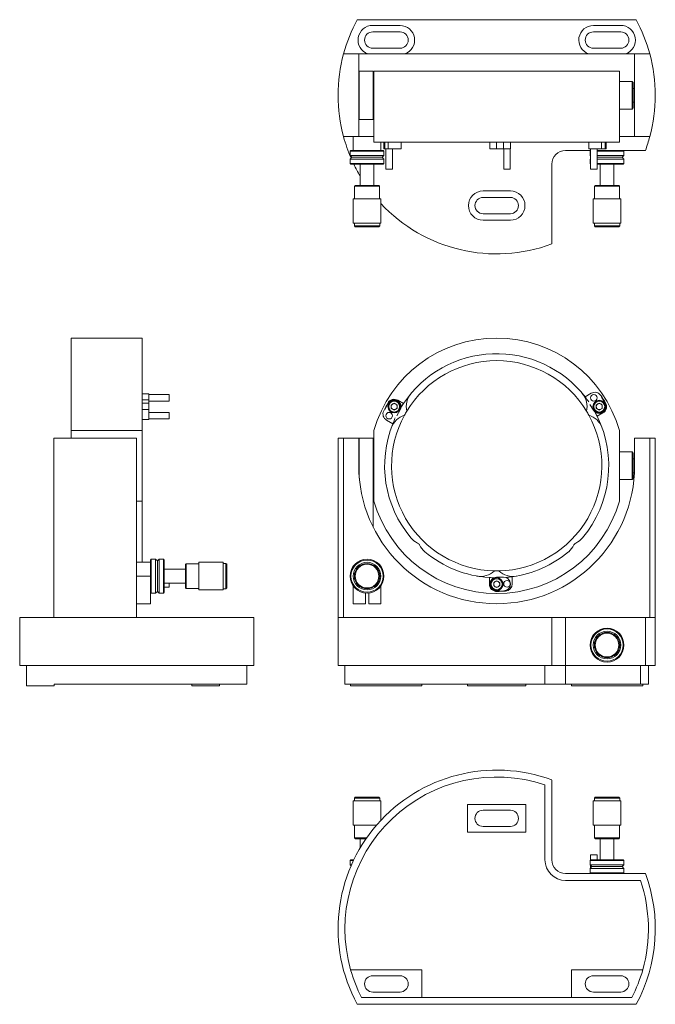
# Model space of a CAD drawing. Header units: inches. Extents: x 4.3 to 28.8, y 0.5 to 22.
# Tile 1 of 2: x 4.3 to 15.8, y 0.5 to 18.3. Entities that reach past the tile are written whole.
import ezdxf

# ---------------------------------------------------------------- set-up
doc = ezdxf.new("R2010")
doc.units = ezdxf.units.IN
doc.header["$MEASUREMENT"] = 0

msp = doc.modelspace()

# ---------------------------------------------------------------- linework, layer by layer
at = {"color": 7, "linetype": 'Continuous', "lineweight": 0}
for p, q in [((10.39, 18.315), (15.445, 18.315)), ((11.165, 18.21), (10.67, 18.21)), ((15.165, 18.21), (14.67, 18.21)), ((10.67, 18.092), (11.165, 18.092)), ((14.67, 18.092), (15.165, 18.092)), ((10.417, 17.695), (10.142, 17.695)), ((10.417, 17.695), (10.417, 16.195)), ((10.417, 17.695), (15.417, 17.695)), ((11.165, 17.797), (10.67, 17.797)), ((15.165, 17.797), (14.67, 17.797)), ((15.417, 17.695), (15.693, 17.695)), ((15.417, 17.695), (15.417, 16.195)), ((10.427, 16.507), (10.427, 17.382)), ((10.677, 17.382), (10.427, 17.382)), ((10.677, 16.507), (10.677, 17.382)), ((10.692, 16.095), (10.692, 17.382)), ((15.142, 17.382), (10.692, 17.382)), ((15.142, 16.095), (15.142, 17.382)), ((15.372, 17.195), (15.142, 17.195)), ((15.392, 17.175), (15.372, 17.195)), ((15.372, 16.695), (15.372, 17.195)), ((15.392, 16.715), (15.392, 17.175)), ((15.417, 17.07), (15.392, 17.07)), ((15.392, 16.82), (15.417, 16.82)), ((15.142, 16.695), (15.372, 16.695)), ((15.372, 16.695), (15.392, 16.715)), ((10.677, 16.507), (10.427, 16.507)), ((10.142, 16.195), (10.417, 16.195)), ((10.317, 15.945), (10.317, 16.195)), ((10.417, 16.195), (10.692, 16.195)), ((15.142, 16.095), (10.692, 16.095)), ((10.817, 15.945), (10.817, 16.095)), ((10.874, 16.095), (10.874, 15.974)), ((10.889, 15.974), (10.889, 16.095)), ((10.949, 15.974), (10.949, 16.095)), ((11.184, 15.974), (11.184, 16.095)), ((12.792, 16.095), (12.792, 15.974)), ((12.913, 15.974), (12.913, 16.095)), ((13.038, 15.974), (13.038, 16.095)), ((13.167, 15.974), (13.167, 16.095)), ((14.585, 16.095), (14.585, 15.974)), ((14.816, 15.974), (14.816, 16.095)), ((14.882, 15.974), (14.882, 16.095)), ((14.901, 15.974), (14.901, 16.095)), ((15.142, 16.195), (15.417, 16.195)), ((15.693, 16.195), (15.417, 16.195)), ((10.275, 15.945), (10.26, 15.93)), ((10.26, 15.93), (10.26, 15.851)), ((10.874, 15.93), (10.26, 15.93)), ((10.859, 15.945), (10.275, 15.945)), ((10.874, 15.93), (10.859, 15.945)), ((10.889, 15.974), (10.874, 15.974)), ((10.874, 15.851), (10.874, 15.93)), ((10.949, 15.974), (10.889, 15.974)), ((10.91, 15.974), (10.91, 15.604)), ((11.184, 15.974), (10.949, 15.974)), ((11.03, 15.604), (11.03, 15.974)), ((12.913, 15.974), (12.792, 15.974)), ((13.038, 15.974), (12.913, 15.974)), ((13.167, 15.974), (13.038, 15.974)), ((13.044, 15.974), (13.044, 15.604)), ((13.164, 15.604), (13.164, 15.974)), ((14.617, 15.945), (14.167, 15.945)), ((14.816, 15.974), (14.585, 15.974)), ((14.617, 15.937), (14.61, 15.93)), ((14.61, 15.93), (14.61, 15.851)), ((14.617, 15.93), (14.61, 15.93)), ((14.617, 15.974), (14.617, 15.604)), ((14.737, 15.604), (14.737, 15.974)), ((15.613, 15.945), (14.737, 15.945)), ((15.224, 15.93), (14.737, 15.93)), ((14.882, 15.974), (14.816, 15.974)), ((14.901, 15.974), (14.882, 15.974)), ((15.224, 15.93), (15.209, 15.945)), ((15.224, 15.851), (15.224, 15.93)), ((10.26, 15.851), (10.291, 15.82)), ((10.874, 15.851), (10.26, 15.851)), ((10.291, 15.82), (10.26, 15.789)), ((10.26, 15.789), (10.26, 15.71)), ((10.874, 15.789), (10.26, 15.789)), ((10.26, 15.71), (10.275, 15.695)), ((10.874, 15.71), (10.26, 15.71)), ((10.843, 15.82), (10.291, 15.82)), ((10.843, 15.82), (10.874, 15.851)), ((10.874, 15.789), (10.843, 15.82)), ((10.859, 15.695), (10.874, 15.71)), ((10.874, 15.71), (10.874, 15.789)), ((14.61, 15.851), (14.617, 15.844)), ((14.617, 15.851), (14.61, 15.851)), ((14.617, 15.796), (14.61, 15.789)), ((14.61, 15.789), (14.61, 15.71)), ((14.617, 15.789), (14.61, 15.789)), ((14.61, 15.71), (14.617, 15.703)), ((14.617, 15.71), (14.61, 15.71)), ((15.224, 15.851), (14.737, 15.851)), ((15.193, 15.82), (14.737, 15.82)), ((15.224, 15.789), (14.737, 15.789)), ((15.224, 15.71), (14.737, 15.71)), ((15.193, 15.82), (15.224, 15.851)), ((15.224, 15.789), (15.193, 15.82)), ((15.209, 15.695), (15.224, 15.71)), ((15.224, 15.71), (15.224, 15.789)), ((10.859, 15.695), (10.275, 15.695)), ((10.442, 15.695), (10.442, 15.312)), ((10.692, 15.312), (10.692, 15.695)), ((11.03, 15.604), (10.91, 15.604)), ((13.102, 15.604), (13.044, 15.604)), ((13.164, 15.604), (13.102, 15.604)), ((13.917, 15.695), (13.917, 14.249)), ((14.737, 15.604), (14.617, 15.604)), ((15.209, 15.695), (14.737, 15.695)), ((14.792, 15.695), (14.792, 15.312)), ((15.042, 15.312), (15.042, 15.695)), ((10.356, 15.312), (10.341, 15.297)), ((10.341, 15.297), (10.341, 15.065)), ((10.793, 15.297), (10.341, 15.297)), ((10.778, 15.312), (10.356, 15.312)), ((10.793, 15.297), (10.778, 15.312)), ((10.793, 15.065), (10.793, 15.297)), ((13.165, 15.21), (12.67, 15.21)), ((14.706, 15.312), (14.691, 15.297)), ((14.691, 15.297), (14.691, 15.065)), ((15.143, 15.297), (14.691, 15.297)), ((15.128, 15.312), (14.706, 15.312)), ((15.143, 15.297), (15.128, 15.312)), ((15.143, 15.065), (15.143, 15.297)), ((10.317, 15.065), (10.317, 14.627)), ((10.817, 15.065), (10.317, 15.065)), ((10.817, 14.627), (10.817, 15.065)), ((12.67, 15.092), (13.165, 15.092)), ((14.667, 15.065), (14.667, 14.627)), ((15.167, 15.065), (14.667, 15.065)), ((15.167, 14.627), (15.167, 15.065)), ((13.165, 14.797), (12.67, 14.797)), ((12.67, 14.679), (13.165, 14.679)), ((10.817, 14.627), (10.317, 14.627)), ((10.337, 14.627), (10.337, 14.577)), ((10.337, 14.577), (10.352, 14.562)), ((10.797, 14.577), (10.337, 14.577)), ((10.782, 14.562), (10.352, 14.562)), ((10.782, 14.562), (10.797, 14.577)), ((10.797, 14.577), (10.797, 14.627)), ((15.167, 14.627), (14.667, 14.627)), ((14.687, 14.627), (14.687, 14.577)), ((14.687, 14.577), (14.702, 14.562)), ((15.147, 14.577), (14.687, 14.577)), ((15.132, 14.562), (14.702, 14.562)), ((15.132, 14.562), (15.147, 14.577)), ((15.147, 14.577), (15.147, 14.627)), ((6.491, 12.544), (5.204, 12.544)), ((5.204, 12.544), (5.204, 10.868)), ((6.491, 12.544), (6.491, 10.868)), ((6.612, 11.533), (6.491, 11.533)), ((6.612, 11.427), (6.491, 11.427)), ((6.612, 11.533), (6.612, 11.427)), ((6.982, 11.521), (6.612, 11.521)), ((6.612, 11.427), (6.612, 11.361)), ((6.982, 11.521), (6.982, 11.429)), ((6.982, 11.429), (6.982, 11.401)), ((14.632, 11.543), (14.519, 11.478)), ((14.882, 11.367), (14.816, 11.474)), ((6.612, 11.361), (6.491, 11.361)), ((6.612, 11.251), (6.491, 11.251)), ((6.612, 11.401), (6.982, 11.401)), ((6.612, 11.361), (6.612, 11.251)), ((6.612, 11.251), (6.612, 11.067)), ((10.949, 11.361), (10.889, 11.251)), ((11.059, 11.365), (11.004, 11.333)), ((11.004, 11.333), (11.004, 11.27)), ((11.059, 11.239), (11.004, 11.27)), ((11.059, 11.365), (11.113, 11.333)), ((11.113, 11.27), (11.059, 11.239)), ((11.113, 11.27), (11.113, 11.333)), ((11.228, 11.357), (11.125, 11.416)), ((14.604, 11.342), (14.669, 11.236)), ((14.721, 11.333), (14.776, 11.365)), ((14.721, 11.27), (14.721, 11.333)), ((14.721, 11.27), (14.776, 11.239)), ((14.83, 11.333), (14.776, 11.365)), ((14.83, 11.27), (14.776, 11.239)), ((14.83, 11.27), (14.83, 11.333)), ((6.491, 11.067), (6.612, 11.067)), ((6.982, 11.197), (6.612, 11.197)), ((6.612, 11.077), (6.982, 11.077)), ((6.982, 11.197), (6.982, 11.077)), ((11.109, 11.132), (11.169, 11.242)), ((14.739, 11.128), (14.842, 11.187)), ((10.921, 11.056), (11.034, 10.991)), ((4.891, 10.729), (4.891, 7.479)), ((4.891, 10.729), (6.391, 10.729)), ((6.491, 10.868), (5.204, 10.868)), ((5.204, 10.868), (5.204, 10.729)), ((6.391, 10.729), (6.391, 7.479)), ((6.491, 10.868), (6.491, 9.589)), ((10.042, 10.729), (10.042, 7.479)), ((10.042, 10.729), (10.142, 10.729)), ((10.142, 10.729), (10.142, 7.479)), ((10.142, 10.729), (10.417, 10.729)), ((10.417, 10.729), (10.417, 10.229)), ((10.427, 10.729), (10.427, 10.004)), ((10.677, 10.729), (10.427, 10.729)), ((10.677, 9.118), (10.677, 10.729)), ((10.692, 10.868), (10.692, 9.589)), ((15.142, 9.589), (15.142, 10.868)), ((15.417, 10.729), (15.417, 10.229)), ((15.693, 10.729), (15.417, 10.729)), ((15.693, 10.729), (15.693, 7.479)), ((15.792, 10.729), (15.693, 10.729)), ((15.792, 7.479), (15.792, 10.729)), ((15.372, 10.479), (15.142, 10.479)), ((15.392, 10.459), (15.372, 10.479)), ((15.372, 10.229), (15.372, 10.479)), ((15.392, 10.229), (15.392, 10.459)), ((15.417, 10.354), (15.392, 10.354)), ((15.372, 9.979), (15.372, 10.229)), ((15.392, 9.999), (15.392, 10.229)), ((15.372, 9.979), (15.392, 9.999)), ((15.392, 10.104), (15.414, 10.104)), ((15.142, 9.979), (15.372, 9.979)), ((6.491, 9.589), (6.391, 9.589)), ((6.491, 9.589), (6.491, 8.479)), ((6.641, 8.479), (6.391, 8.479)), ((6.656, 8.535), (6.641, 8.52)), ((6.641, 8.52), (6.641, 8.078)), ((6.735, 8.535), (6.656, 8.535)), ((6.656, 8.535), (6.656, 7.922)), ((6.766, 8.504), (6.735, 8.535)), ((6.735, 8.535), (6.735, 7.922)), ((6.797, 8.535), (6.766, 8.504)), ((6.766, 8.504), (6.766, 7.953)), ((6.876, 8.535), (6.797, 8.535)), ((6.797, 8.535), (6.797, 7.922)), ((6.891, 8.52), (6.876, 8.535)), ((6.876, 8.535), (6.876, 7.922)), ((6.891, 8.52), (6.891, 7.937)), ((7.289, 8.454), (7.274, 8.439)), ((7.274, 8.439), (7.274, 8.018)), ((7.521, 8.454), (7.289, 8.454)), ((7.289, 8.454), (7.289, 8.003)), ((7.959, 8.479), (7.521, 8.479)), ((7.521, 8.479), (7.521, 7.979)), ((7.959, 8.479), (7.959, 7.979)), ((8.009, 8.459), (7.959, 8.459)), ((8.024, 8.444), (8.009, 8.459)), ((8.009, 8.459), (8.009, 7.999)), ((8.024, 8.444), (8.024, 8.014)), ((6.641, 8.229), (6.391, 8.229)), ((7.274, 8.354), (6.891, 8.354)), ((13.038, 8.211), (12.913, 8.208)), ((13.198, 8.087), (13.198, 8.217)), ((6.641, 8.078), (6.641, 7.729)), ((6.891, 8.104), (7.274, 8.104)), ((6.982, 8.104), (6.982, 8.028)), ((10.317, 8.051), (10.317, 7.729)), ((10.817, 7.729), (10.817, 8.051)), ((12.785, 8.202), (12.785, 8.083)), ((12.917, 8.146), (12.863, 8.114)), ((12.863, 8.051), (12.863, 8.114)), ((12.863, 8.051), (12.917, 8.02)), ((12.917, 8.146), (12.972, 8.114)), ((12.917, 8.02), (12.972, 8.051)), ((12.972, 8.114), (12.972, 8.051)), ((6.641, 7.937), (6.656, 7.922)), ((6.656, 7.922), (6.735, 7.922)), ((6.735, 7.922), (6.766, 7.953)), ((6.766, 7.953), (6.797, 7.922)), ((6.797, 7.922), (6.876, 7.922)), ((6.876, 7.922), (6.891, 7.937)), ((6.891, 8.028), (6.982, 8.028)), ((7.274, 8.018), (7.289, 8.003)), ((7.289, 8.003), (7.521, 8.003)), ((7.521, 7.979), (7.959, 7.979)), ((7.959, 7.999), (8.009, 7.999)), ((8.009, 7.999), (8.024, 8.014)), ((10.537, 7.729), (10.537, 7.923)), ((10.597, 7.923), (10.597, 7.729)), ((12.921, 7.958), (13.046, 7.961)), ((6.641, 7.729), (6.391, 7.729)), ((10.317, 7.729), (10.537, 7.729)), ((10.597, 7.729), (10.817, 7.729)), ((4.271, 7.479), (4.271, 6.609)), ((8.516, 7.479), (4.271, 7.479)), ((4.891, 7.479), (6.391, 7.479)), ((8.516, 6.609), (8.516, 7.479)), ((10.042, 7.479), (10.042, 6.609)), ((10.042, 7.479), (10.142, 7.479)), ((13.917, 7.479), (10.042, 7.479)), ((13.917, 7.479), (13.917, 6.609)), ((14.167, 7.479), (13.917, 7.479)), ((14.167, 7.479), (14.167, 6.609)), ((15.613, 7.479), (14.167, 7.479)), ((15.613, 7.479), (15.613, 6.609)), ((15.792, 7.479), (15.613, 7.479)), ((15.792, 7.479), (15.693, 7.479)), ((15.792, 6.609), (15.792, 7.479)), ((8.516, 6.609), (4.271, 6.609)), ((4.396, 6.239), (4.396, 6.609)), ((8.391, 6.269), (8.391, 6.609)), ((13.917, 6.609), (10.042, 6.609)), ((10.167, 6.609), (10.167, 6.269)), ((13.792, 6.269), (13.792, 6.609)), ((14.167, 6.609), (13.917, 6.609)), ((14.167, 6.269), (14.167, 6.609)), ((15.613, 6.609), (14.167, 6.609)), ((15.524, 6.269), (15.524, 6.609)), ((15.792, 6.609), (15.613, 6.609)), ((15.667, 6.269), (15.667, 6.609)), ((4.896, 6.239), (4.896, 6.269)), ((8.391, 6.269), (4.896, 6.269)), ((7.391, 6.239), (7.391, 6.269)), ((7.891, 6.239), (7.891, 6.269)), ((13.792, 6.269), (10.167, 6.269)), ((10.27, 6.239), (10.27, 6.269)), ((11.56, 6.239), (11.56, 6.269)), ((12.387, 6.239), (12.387, 6.269)), ((13.447, 6.239), (13.447, 6.269)), ((14.167, 6.269), (13.792, 6.269)), ((15.524, 6.269), (14.167, 6.269)), ((14.274, 6.239), (14.274, 6.269)), ((15.667, 6.269), (15.524, 6.269)), ((15.564, 6.239), (15.564, 6.269)), ((4.396, 6.239), (4.896, 6.239)), ((7.391, 6.239), (7.891, 6.239)), ((10.27, 6.239), (11.56, 6.239)), ((12.387, 6.239), (13.447, 6.239)), ((14.274, 6.239), (15.564, 6.239)), ((13.917, 3.088), (13.917, 4.533)), ((13.792, 3.088), (13.792, 4.445)), ((10.317, 4.155), (10.317, 3.717)), ((10.317, 4.155), (10.567, 4.155)), ((10.352, 4.22), (10.337, 4.205)), ((10.337, 4.205), (10.337, 4.155)), ((10.337, 4.205), (10.567, 4.205)), ((10.352, 4.22), (10.567, 4.22)), ((10.567, 4.22), (10.782, 4.22)), ((10.567, 4.205), (10.797, 4.205)), ((10.567, 4.155), (10.817, 4.155)), ((10.797, 4.205), (10.782, 4.22)), ((10.797, 4.155), (10.797, 4.205)), ((10.817, 3.801), (10.817, 4.155)), ((14.667, 4.155), (14.667, 3.717)), ((14.667, 4.155), (14.917, 4.155)), ((14.702, 4.22), (14.687, 4.205)), ((14.687, 4.205), (14.687, 4.155)), ((14.687, 4.205), (14.917, 4.205)), ((14.702, 4.22), (14.917, 4.22)), ((14.917, 4.22), (15.132, 4.22)), ((14.917, 4.205), (15.147, 4.205)), ((14.917, 4.155), (15.167, 4.155)), ((15.147, 4.205), (15.132, 4.22)), ((15.147, 4.155), (15.147, 4.205)), ((15.167, 3.717), (15.167, 4.155)), ((12.387, 4.088), (13.447, 4.088)), ((12.387, 3.588), (12.387, 4.088)), ((13.165, 3.985), (12.67, 3.985)), ((13.447, 4.088), (13.447, 3.588)), ((10.317, 3.717), (10.567, 3.717)), ((10.341, 3.717), (10.341, 3.485)), ((10.567, 3.717), (10.742, 3.717)), ((13.447, 3.588), (12.387, 3.588)), ((12.67, 3.69), (13.165, 3.69)), ((14.667, 3.717), (14.917, 3.717)), ((14.691, 3.717), (14.691, 3.485)), ((14.917, 3.717), (15.167, 3.717)), ((15.143, 3.485), (15.143, 3.717)), ((10.341, 3.485), (10.356, 3.47)), ((10.341, 3.485), (10.561, 3.485)), ((10.356, 3.47), (10.551, 3.47)), ((10.442, 3.47), (10.442, 3.301)), ((14.691, 3.485), (14.706, 3.47)), ((14.691, 3.485), (14.917, 3.485)), ((14.706, 3.47), (14.917, 3.47)), ((14.792, 3.47), (14.792, 3.088)), ((14.917, 3.485), (15.143, 3.485)), ((14.917, 3.47), (15.128, 3.47)), ((15.042, 3.088), (15.042, 3.47)), ((15.128, 3.47), (15.143, 3.485)), ((10.275, 3.088), (10.26, 3.073)), ((10.26, 3.073), (10.26, 2.994)), ((10.26, 3.073), (10.321, 3.073)), ((10.275, 3.088), (10.328, 3.088)), ((14.625, 3.088), (14.61, 3.073)), ((14.61, 3.073), (14.61, 2.994)), ((14.61, 3.073), (14.917, 3.073)), ((14.617, 3.179), (14.617, 3.08)), ((14.617, 3.179), (14.626, 3.179)), ((14.625, 3.088), (14.917, 3.088)), ((14.626, 3.179), (14.737, 3.179)), ((14.737, 3.088), (14.737, 3.179)), ((14.917, 3.088), (15.209, 3.088)), ((14.917, 3.073), (15.224, 3.073)), ((15.224, 3.073), (15.209, 3.088)), ((15.224, 2.994), (15.224, 3.073)), ((10.26, 2.994), (10.277, 2.977)), ((10.26, 2.994), (10.285, 2.994)), ((14.61, 2.994), (14.641, 2.963)), ((14.61, 2.994), (14.917, 2.994)), ((14.641, 2.963), (14.61, 2.932)), ((14.61, 2.932), (14.61, 2.853)), ((14.61, 2.932), (14.917, 2.932)), ((14.617, 2.987), (14.617, 2.939)), ((14.641, 2.963), (14.917, 2.963)), ((14.917, 2.994), (15.224, 2.994)), ((14.917, 2.963), (15.193, 2.963)), ((14.917, 2.932), (15.224, 2.932)), ((15.193, 2.963), (15.224, 2.994)), ((15.224, 2.932), (15.193, 2.963)), ((15.224, 2.853), (15.224, 2.932)), ((15.613, 2.838), (14.167, 2.838)), ((15.524, 2.713), (14.167, 2.713)), ((14.61, 2.853), (14.625, 2.838)), ((14.61, 2.853), (14.917, 2.853)), ((14.617, 2.846), (14.617, 2.838)), ((14.917, 2.853), (15.224, 2.853)), ((15.209, 2.838), (15.224, 2.853)), ((10.27, 1.093), (11.56, 1.093)), ((11.56, 1.093), (11.56, 0.593)), ((14.274, 0.593), (14.274, 1.093)), ((14.274, 1.093), (15.564, 1.093)), ((11.165, 0.985), (10.67, 0.985)), ((15.165, 0.985), (14.67, 0.985)), ((11.56, 0.593), (10.465, 0.593)), ((10.67, 0.69), (11.165, 0.69)), ((11.56, 0.593), (14.274, 0.593)), ((15.369, 0.593), (14.274, 0.593)), ((14.67, 0.69), (15.165, 0.69)), ((10.39, 0.468), (15.445, 0.468))]:
    msp.add_line(p, q, dxfattribs=at)
for centre, radius in [((14.677, 11.461), 0.06), ((11.059, 11.302), 0.115), ((11.059, 11.302), 0.113), ((11.059, 11.302), 0.099), ((14.776, 11.302), 0.115), ((14.776, 11.302), 0.113), ((14.776, 11.302), 0.099), ((10.97, 11.137), 0.06), ((10.567, 8.229), 0.307), ((10.567, 8.229), 0.292), ((10.567, 8.229), 0.25), ((10.567, 8.229), 0.23), ((10.567, 8.229), 0.215), ((12.917, 8.083), 0.115), ((12.917, 8.083), 0.113), ((12.917, 8.083), 0.099), ((13.104, 8.088), 0.06), ((14.917, 6.979), 0.307), ((14.917, 6.979), 0.292), ((14.917, 6.979), 0.25), ((14.917, 6.979), 0.23), ((14.917, 6.979), 0.215)]:
    msp.add_circle(centre, radius, dxfattribs=at)
for centre, radius, start, end in [((12.917, 16.945), 2.875, 151.5415, 164.8783), ((10.67, 17.945), 0.266, 90, 250.3253), ((11.165, 17.945), 0.265, 289.6747, 90), ((14.67, 17.945), 0.265, 90, 250.3253), ((15.165, 17.945), 0.266, 289.6747, 90), ((12.917, 16.945), 2.875, 15.1217, 28.4585), ((10.67, 17.945), 0.148, 90, 270), ((11.165, 17.945), 0.148, 270, 90), ((14.67, 17.945), 0.148, 90, 270), ((15.165, 17.945), 0.148, 270, 90), ((12.917, 16.945), 2.875, 164.8783, 195.1217), ((12.917, 16.945), 2.875, 344.8783, 15.1217), ((12.917, 16.945), 2.875, 195.1217, 203.3393), ((12.917, 16.945), 2.875, 339.6456, 344.8783), ((14.167, 15.695), 0.25, 90, 180), ((12.917, 16.945), 2.875, 205.7715, 210.5856), ((12.67, 14.945), 0.265, 90, 270), ((13.165, 14.945), 0.265, 270, 90), ((12.67, 14.945), 0.147, 90, 270), ((13.165, 14.945), 0.147, 270, 90), ((12.917, 16.945), 2.875, 223.0771, 290.3544), ((12.917, 10.229), 2.315, 16.0288, 163.9712), ((12.917, 10.229), 2.032, 37.9507, 146.2609), ((12.917, 10.229), 1.906, 31.2221, 148.778), ((11.059, 11.302), 0.132, 60.0002, 151.176), ((11.059, 11.302), 0.125, 331.6864, 151.6864), ((11.653, 11.299), 0.375, 139.7414, 192.7103), ((14.181, 11.299), 0.375, 347.2897, 40.2586), ((12.917, 10.229), 2.032, 34.715, 37.9507), ((14.697, 11.431), 0.13, 34.032, 120), ((11.773, 9.485), 3.642, 31.176, 33.6543), ((14.134, 9.609), 3.642, 151.176, 153.6543), ((11.059, 11.302), 0.0545, 120, 180), ((11.059, 11.302), 0.0545, 180, 240), ((11.059, 11.302), 0.0545, 60, 120), ((11.059, 11.302), 0.0545, 240, 300), ((11.059, 11.302), 0.0545, 0, 60), ((11.059, 11.302), 0.0545, 300, 0), ((12.917, 10.229), 2.032, 146.2609, 148.6263), ((14.776, 11.302), 0.125, 211.6864, 31.6864), ((14.776, 11.302), 0.0545, 120, 180), ((14.776, 11.302), 0.0545, 180, 240), ((14.776, 11.302), 0.0545, 60, 120), ((14.776, 11.302), 0.0545, 240, 300), ((14.776, 11.302), 0.0545, 0, 60), ((14.776, 11.302), 0.0545, 300, 0), ((14.776, 11.302), 0.133, 300.0002, 31.176), ((10.986, 11.169), 0.13, 154.032, 240), ((11.358, 10.788), 0.375, 107.2897, 160.2586), ((12.917, 10.229), 1.906, 151.2221, 268.778), ((12.917, 10.229), 2.032, 154.715, 157.9507), ((12.917, 10.229), 1.906, 148.778, 151.2221), ((12.917, 10.229), 1.906, 271.2221, 28.778), ((12.917, 10.229), 2.031, 320.0718, 26.2609), ((12.917, 10.229), 1.906, 28.778, 31.2221), ((14.476, 10.788), 0.375, 19.7414, 72.7103), ((12.917, 10.229), 2.031, 26.2609, 28.6263), ((12.917, 10.229), 2.031, 157.9507, 219.9282), ((12.917, 10.229), 2.5, 180, 0), ((12.917, 10.229), 2.315, 196.0288, 343.9712), ((11.647, 9.166), 0.375, 219.9282, 243.8844), ((14.187, 9.166), 0.375, 296.1156, 320.0718), ((11.459, 8.771), 0.0625, 21.1885, 68.448), ((11.854, 8.959), 0.375, 206.1741, 230.058), ((13.981, 8.959), 0.375, 309.942, 333.8259), ((14.375, 8.771), 0.0625, 111.552, 158.8115), ((12.917, 10.229), 2.031, 230.058, 266.2609), ((12.917, 10.229), 2.031, 277.9507, 309.942), ((12.622, 8.599), 0.375, 259.7414, 312.7103), ((12.917, 10.229), 1.906, 268.778, 271.2221), ((13.212, 8.599), 0.375, 227.2897, 280.2586), ((13.042, 8.086), 0.125, 271.6864, 91.6864), ((12.917, 10.229), 2.031, 274.715, 277.9507), ((12.917, 10.229), 2.031, 266.2609, 268.6263), ((12.917, 8.083), 0.132, 180, 271.176), ((12.917, 8.083), 0.125, 91.6864, 271.6864), ((12.917, 8.083), 0.0545, 120, 180), ((12.917, 8.083), 0.0545, 180, 240), ((12.917, 8.083), 0.0545, 60, 120), ((12.917, 8.083), 0.0545, 240, 300), ((12.917, 8.083), 0.0545, 0, 60), ((12.917, 8.083), 0.0545, 300, 0), ((13.068, 8.087), 0.13, 274.032, 360), ((12.845, 11.592), 3.642, 271.176, 273.6543), ((12.917, 1.838), 2.875, 69.6456, 208.4585), ((12.917, 1.838), 2.75, 71.447, 195.7184), ((12.67, 3.838), 0.147, 90, 270), ((13.165, 3.838), 0.147, 270, 90), ((14.167, 3.088), 0.375, 180, 270), ((14.167, 3.088), 0.25, 180, 270), ((12.917, 1.838), 2.875, 331.5415, 20.3544), ((12.917, 1.838), 2.75, 344.2816, 18.553), ((12.917, 1.838), 2.75, 195.7184, 206.9188), ((12.917, 1.838), 2.75, 333.0812, 344.2816), ((10.67, 0.838), 0.148, 90, 270), ((11.165, 0.838), 0.148, 270, 90), ((14.67, 0.838), 0.148, 90, 270), ((15.165, 0.838), 0.148, 270, 90)]:
    msp.add_arc(centre, radius, start, end, dxfattribs=at)

doc.saveas('drawing.dxf')
